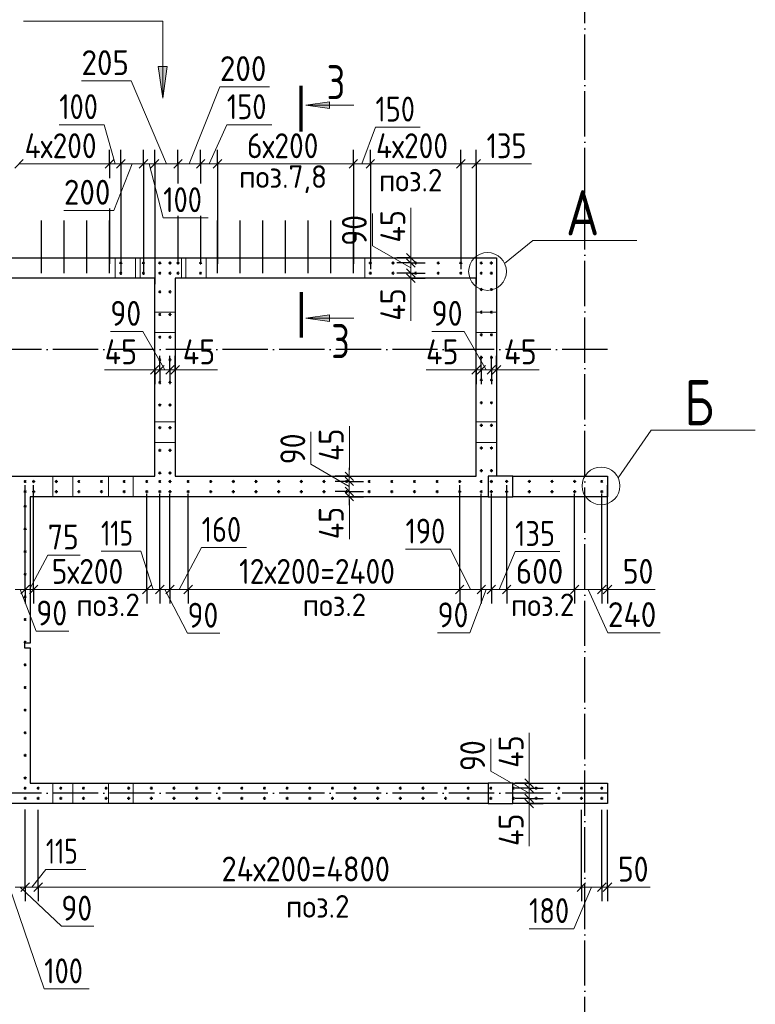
# Model space of a CAD drawing. Header units: millimetres. Extents: x -49773 to 2322955, y -3321 to 58485.
# Tile 249 of 256: x 1023791 to 1030291, y 36389 to 45086. Entities that reach past the tile are written whole.
import ezdxf

# ---------------------------------------------------------------- set-up
doc = ezdxf.new("R2010")
doc.units = ezdxf.units.MM
for name, pattern in [('______11', [500, 400, -50, 0, -50]), ('______2', [270, 200, -70]), ('______5', [1100, 800, -100, 100, -100])]:
    doc.linetypes.add(name, pattern=pattern)
for name, color, linetype, lineweight in [('Standard', 7, 'Continuous', 25), ('Арм.стержн. вертикальными 1', 22, 'Continuous', 35), ('Обозначение разреза_ общее', 7, 'Continuous', 25), ('Размерная линия_ общее', 7, 'Continuous', 13), ('Стена_ общее', 7, 'Continuous', 35)]:
    doc.layers.add(name, color=color, linetype=linetype, lineweight=lineweight)
doc.layers.add('Осевая линия_ общее', color=7, linetype='______5', lineweight=13, true_color=0xa0a0a0)
doc.styles.add('ISOCPEUR', font='txt')

msp = doc.modelspace()

# ---------------------------------------------------------------- hatches: boundary and pattern name
at = {"layer": 'Обозначение разреза_ общее', "linetype": 'Continuous', "lineweight": 13, "transparency": 33554687}
msp.add_hatch(color=7, dxfattribs=at).paths.add_polyline_path([(1025015, 44672.9), (1025055, 44392.9), (1025095, 44672.9)])
for points in [[(1026528.4, 44300.5), (1026318.4, 44330.5), (1026528.4, 44360.5)], [(1026528.4, 42419.1), (1026318.4, 42449.1), (1026528.4, 42479.1)]]:
    msp.add_hatch(color=7, dxfattribs=at).paths.add_polyline_path(points, flags=16)

# ---------------------------------------------------------------- linework, layer by layer
at = {"layer": 'Арм.стержн. вертикальными 1', "color": 4, "linetype": 'Continuous', "lineweight": 25, "transparency": 33554687}
for p, q in [((1023984.6, 42937.5), (1023984.6, 43312.5)), ((1024184.6, 42937.5), (1024184.6, 43312.5)), ((1024384.6, 42937.5), (1024384.6, 43312.5)), ((1024584.6, 42937.5), (1024584.6, 43312.5)), ((1025539.6, 42937.5), (1025539.6, 43312.5)), ((1025739.6, 42937.5), (1025739.6, 43312.5)), ((1025939.6, 42937.5), (1025939.6, 43312.5)), ((1026139.6, 42937.5), (1026139.6, 43312.5)), ((1026339.6, 42937.5), (1026339.6, 43312.5)), ((1026539.6, 42937.5), (1026539.6, 43312.5)), ((1026739.6, 42937.5), (1026739.6, 43312.5)), ((1023984.6, 42847.5), (1023984.6, 43142.5)), ((1024184.6, 42847.5), (1024184.6, 43142.5)), ((1024384.6, 42847.5), (1024384.6, 43142.5)), ((1024584.6, 42847.5), (1024584.6, 43142.5)), ((1025539.6, 42847.5), (1025539.6, 43142.5)), ((1025739.6, 42847.5), (1025739.6, 43142.5)), ((1025939.6, 42847.5), (1025939.6, 43142.5)), ((1026139.6, 42847.5), (1026139.6, 43142.5)), ((1026339.6, 42847.5), (1026339.6, 43142.5)), ((1026539.6, 42847.5), (1026539.6, 43142.5)), ((1026739.6, 42847.5), (1026739.6, 43142.5))]:
    msp.add_line(p, q, dxfattribs=at)
at = {"layer": 'Арм.стержн. вертикальными 1', "color": 4, "linetype": 'Continuous', "lineweight": 50, "transparency": 33554687}
for centre in [(1024684.6, 42937), (1024884.6, 42937), (1025029.6, 42937), (1025119.1, 42937), (1025189.6, 42937), (1025389.6, 42937), (1026889.6, 42937), (1027089.6, 42937), (1027289.6, 42937), (1027489.6, 42937), (1027689.6, 42937), (1027869.6, 42937), (1027959.1, 42937), (1024684.6, 42847.5), (1024884.6, 42847.5), (1025029.6, 42847.5), (1025119.1, 42847.5), (1025189.6, 42847.5), (1025389.6, 42847.5), (1026889.6, 42847.5), (1027089.6, 42847.5), (1027289.6, 42847.5), (1027489.6, 42847.5), (1027689.6, 42847.5), (1027869.6, 42847.5), (1027959.1, 42847.5), (1027870.1, 42702.5), (1027959.6, 42702.5), (1025029.6, 42682), (1025119.1, 42682), (1025029.6, 42482), (1025119.1, 42482), (1027870.1, 42502.5), (1027959.6, 42502.5), (1025029.6, 42282), (1025119.1, 42282), (1027870.1, 42302.5), (1027959.6, 42302.5), (1027870.1, 42102.5), (1027959.6, 42102.5), (1025029.6, 42082), (1025119.1, 42082), (1025029.6, 41882), (1025119.1, 41882), (1027870.1, 41902.5), (1027959.6, 41902.5), (1025029.6, 41682), (1025119.1, 41682), (1027870.1, 41702.5), (1027959.6, 41702.5), (1025029.6, 41482), (1025119.1, 41482), (1027870.1, 41502.5), (1027959.6, 41502.5), (1025029.6, 41282), (1025119.1, 41282), (1027870.1, 41302.5), (1027959.6, 41302.5), (1025029.6, 41082), (1025119.1, 41082), (1027870.1, 41102.5), (1027959.6, 41102.5), (1023839.6, 41006.5), (1023914.6, 41007), (1024114.6, 41007), (1024314.6, 41007), (1024514.6, 41007), (1024714.6, 41007), (1024914.6, 41007), (1025029.6, 41007), (1025119.1, 41007), (1025279.6, 41007), (1025479.6, 41007), (1025679.6, 41007), (1025879.6, 41007), (1026079.6, 41007), (1026279.6, 41007), (1026479.6, 41007), (1026679.6, 41007), (1026879.6, 41007), (1027079.6, 41007), (1027279.6, 41007), (1027479.6, 41007), (1027679.6, 41007), (1027869.6, 41007), (1027959.1, 41007), (1028094.6, 41007.5), (1028294.6, 41007.5), (1028494.6, 41007.5), (1028694.6, 41007.5), (1028934.6, 41007.5), (1023839.6, 40917), (1023914.6, 40917.5), (1024114.6, 40917.5), (1024314.6, 40917.5), (1024514.6, 40917.5), (1024714.6, 40917.5), (1024914.6, 40917.5), (1025029.6, 40917.5), (1025119.1, 40917.5), (1025279.6, 40917.5), (1025479.6, 40917.5), (1025679.6, 40917.5), (1025879.6, 40917.5), (1026079.6, 40917.5), (1026279.6, 40917.5), (1026479.6, 40917.5), (1026679.6, 40917.5), (1026879.6, 40917.5), (1027079.6, 40917.5), (1027279.6, 40917.5), (1027479.6, 40917.5), (1027679.6, 40917.5), (1027869.6, 40917.5), (1027959.1, 40917.5), (1028094.6, 40917.5), (1028294.6, 40917.5), (1028494.6, 40917.5), (1028694.6, 40917.5), (1028934.6, 40917.5), (1023839.6, 40787.5), (1023839.6, 40587.5), (1023839.6, 40387.5), (1023839.6, 40187.5), (1023839.6, 39987.5), (1023839.6, 39787.5), (1023839.6, 39587.5), (1023839.6, 39387.5), (1023839.6, 39187.5), (1023839.6, 38987.5), (1023839.6, 38787.5), (1023839.6, 38587.5), (1023839.6, 38387.5), (1023839.6, 38297.5), (1023954.6, 38297.5), (1024154.6, 38297.5), (1024354.6, 38297.5), (1024554.6, 38297.5), (1024754.6, 38297.5), (1024954.6, 38297.5), (1025154.6, 38297.5), (1025354.6, 38297.5), (1025554.6, 38297.5), (1025754.6, 38297.5), (1025954.6, 38297.5), (1026154.6, 38297.5), (1026354.6, 38297.5), (1026554.6, 38297.5), (1026754.6, 38297.5), (1026954.6, 38297.5), (1027154.6, 38297.5), (1027354.6, 38297.5), (1027554.6, 38297.5), (1027754.6, 38297.5), (1027954.6, 38297.5), (1028154.6, 38297.5), (1028354.6, 38297.5), (1028554.6, 38297.5), (1028754.6, 38297.5), (1028934.6, 38297.5), (1023839.6, 38208), (1023954.6, 38207.5), (1024154.6, 38207.5), (1024354.6, 38207.5), (1024554.6, 38207.5), (1024754.6, 38207.5), (1024954.6, 38207.5), (1025154.6, 38207.5), (1025354.6, 38207.5), (1025554.6, 38207.5), (1025754.6, 38207.5), (1025954.6, 38207.5), (1026154.6, 38207.5), (1026354.6, 38207.5), (1026554.6, 38207.5), (1026754.6, 38207.5), (1026954.6, 38207.5), (1027154.6, 38207.5), (1027354.6, 38207.5), (1027554.6, 38207.5), (1027754.6, 38207.5), (1027954.6, 38207.5), (1028154.6, 38207.5), (1028354.6, 38207.5), (1028554.6, 38207.5), (1028754.6, 38207.5), (1028934.6, 38207.5)]:
    msp.add_circle(centre, 5, dxfattribs=at)
at = {"layer": 'Обозначение разреза_ общее', "color": 7, "linetype": 'Continuous', "lineweight": 13, "transparency": 33554687}
for p, q in [((1025095, 44672.9), (1025015, 44672.9)), ((1025015, 44672.9), (1025055, 44392.9)), ((1025055, 44672.9), (1025055, 44692.9)), ((1025055, 44392.9), (1025095, 44672.9)), ((1025055, 44392.9), (1025055, 44392.9)), ((1025055, 44392.9), (1025055, 44392.9)), ((1025055, 44392.9), (1025055, 44392.9)), ((1026318.4, 44330.5), (1026528.4, 44360.5)), ((1026528.4, 44360.5), (1026528.4, 44300.5)), ((1026318.4, 44330.5), (1026742.4, 44330.5)), ((1026318.4, 44330.5), (1026318.4, 44330.5)), ((1026318.4, 44330.5), (1026318.4, 44330.5)), ((1026318.4, 44330.5), (1026318.4, 44330.5)), ((1026528.4, 44300.5), (1026318.4, 44330.5)), ((1026528.4, 44330.5), (1026543.4, 44330.5)), ((1026318.4, 42449.1), (1026528.4, 42479.1)), ((1026318.4, 42449.1), (1026742.4, 42449.1)), ((1026318.4, 42449.1), (1026318.4, 42449.1)), ((1026318.4, 42449.1), (1026318.4, 42449.1)), ((1026318.4, 42449.1), (1026318.4, 42449.1)), ((1026528.4, 42419.1), (1026318.4, 42449.1)), ((1026528.4, 42479.1), (1026528.4, 42419.1)), ((1026528.4, 42449.1), (1026543.4, 42449.1))]:
    msp.add_line(p, q, dxfattribs=at)
at = {"layer": 'Обозначение разреза_ общее', "color": 7, "linetype": 'Continuous', "lineweight": 70, "transparency": 33554687}
for p, q in [((1026278.4, 44099.8), (1026278.4, 44501.8)), ((1026278.4, 42679.8), (1026278.4, 42277.8))]:
    msp.add_line(p, q, dxfattribs=at)
at = {"layer": 'Обозначение разреза_ общее', "color": 7, "linetype": 'Continuous', "lineweight": 13, "transparency": 33554687}
for points in [[(1023825, 45072.9), (1025055, 45072.9), (1025055, 44392.9)], [(1028076.4, 42931.8), (1028325.8, 43135.6), (1029245.8, 43135.6)], [(1029079.3, 41037.7), (1029371.3, 41459.8), (1030291.3, 41459.8)]]:
    msp.add_lwpolyline(points, dxfattribs=at)
for centre in [(1027925.1, 42861.9), (1028928, 40967.7)]:
    msp.add_circle(centre, 166.7, dxfattribs=at)
at = {"layer": 'Осевая линия_ общее', "color": 253, "linetype": '______11', "lineweight": -3, "true_color": 0xa0a0a0, "transparency": 33554687}
for p, q in [((1028784.6, 31552.5), (1028784.6, 54460.7)), ((1028984.6, 42172.5), (1012752.8, 42172.5)), ((1028984.6, 38252.5), (1012752.8, 38252.5))]:
    msp.add_line(p, q, dxfattribs=at)
at = {"layer": 'Размерная линия_ общее', "color": 7, "linetype": 'Continuous', "lineweight": 13, "transparency": 33554687}
for p, q in [((1024777.1, 44546.5), (1024337.1, 44546.5)), ((1025087.1, 43812.5), (1024777.1, 44546.5)), ((1025289.6, 43812.5), (1025559.9, 44494.1)), ((1025559.9, 44494.1), (1025999.9, 44494.1)), ((1024536.8, 44157.7), (1024140.8, 44157.7)), ((1024634.6, 43812.5), (1024536.8, 44157.7)), ((1025464.6, 43812.5), (1025622.2, 44157.3)), ((1025622.2, 44157.3), (1026018.2, 44157.3)), ((1026814.6, 43812.5), (1026934.5, 44136.3)), ((1026934.5, 44136.3), (1027330.5, 44136.3)), ((1023784.6, 43812.5), (1024584.6, 43812.5)), ((1024584.6, 43812.5), (1024684.6, 43812.5)), ((1024784.6, 43812.5), (1024622, 43402)), ((1024684.6, 43812.5), (1024884.6, 43812.5)), ((1024884.6, 43812.5), (1024984.6, 43812.5)), ((1024934.6, 43812.5), (1025059.7, 43335.8)), ((1024984.6, 43812.5), (1025189.6, 43812.5)), ((1025189.6, 43812.5), (1025389.6, 43812.5)), ((1025389.6, 43812.5), (1025539.6, 43812.5)), ((1025539.6, 43812.5), (1026739.6, 43812.5)), ((1026739.6, 43812.5), (1026889.6, 43812.5)), ((1026889.6, 43812.5), (1027689.6, 43812.5)), ((1027689.6, 43812.5), (1027824.6, 43812.5)), ((1027757.1, 43812.5), (1027916.9, 43812.1)), ((1027824.6, 43812.5), (1027899.6, 43812.5)), ((1027916.9, 43812.1), (1028312.9, 43812.1)), ((1024622, 43402), (1024182, 43402)), ((1027248.1, 43117.5), (1027248.1, 43425.5)), ((1025059.7, 43335.8), (1025455.7, 43335.8)), ((1026908.4, 43088.9), (1026908.4, 43374.9)), ((1027247.8, 42892.7), (1026908.4, 43088.9)), ((1027247.8, 42960), (1027248.1, 43117.5)), ((1027247.8, 42982.5), (1027247.8, 43057.5)), ((1027247.8, 42937.5), (1027247.8, 42982.5)), ((1027247.8, 42848), (1027247.8, 42937.5)), ((1027247.8, 42802.5), (1027247.8, 42848)), ((1027247.8, 42825.2), (1027248.4, 42734.8)), ((1027247.8, 42802.5), (1027247.8, 42727.5)), ((1027248.4, 42734.8), (1027248.4, 42426.8)), ((1024878.2, 42331.8), (1024592.2, 42331.8)), ((1025074.4, 41992.5), (1024878.2, 42331.8)), ((1027718.2, 42331.8), (1027432.2, 42331.8)), ((1027914.4, 41992.5), (1027718.2, 42331.8)), ((1024849.6, 41992.1), (1024541.6, 41992.1)), ((1025007.1, 41992.5), (1024849.6, 41992.1)), ((1024984.6, 41992.5), (1024909.6, 41992.5)), ((1025029.6, 41992.5), (1024984.6, 41992.5)), ((1025119.1, 41992.5), (1025029.6, 41992.5)), ((1025164.6, 41992.5), (1025119.1, 41992.5)), ((1025141.9, 41992.5), (1025232.3, 41991.9)), ((1025164.6, 41992.5), (1025239.6, 41992.5)), ((1025232.3, 41991.9), (1025540.3, 41991.9)), ((1027689.6, 41992.1), (1027381.6, 41992.1)), ((1027847.1, 41992.5), (1027689.6, 41992.1)), ((1027824.6, 41992.5), (1027749.6, 41992.5)), ((1027869.6, 41992.5), (1027824.6, 41992.5)), ((1027959.1, 41992.5), (1027869.6, 41992.5)), ((1028004.6, 41992.5), (1027959.1, 41992.5)), ((1027981.9, 41992.5), (1028072.3, 41991.9)), ((1028004.6, 41992.5), (1028079.6, 41992.5)), ((1028072.3, 41991.9), (1028380.3, 41991.9)), ((1026704.1, 41187.5), (1026704.1, 41495.5)), ((1026364.5, 41158.9), (1026364.5, 41444.9)), ((1026703.8, 40962.7), (1026364.5, 41158.9)), ((1026703.8, 41030), (1026704.1, 41187.5)), ((1026703.8, 41052.5), (1026703.8, 41127.5)), ((1026703.8, 41007.5), (1026703.8, 41052.5)), ((1026703.8, 40918), (1026703.8, 41007.5)), ((1026703.8, 40872.5), (1026703.8, 40918)), ((1026703.8, 40895.2), (1026704.4, 40804.8)), ((1026703.8, 40872.5), (1026703.8, 40797.5)), ((1026704.4, 40804.8), (1026704.4, 40496.8)), ((1023877.1, 40052.8), (1024039.5, 40356.3)), ((1024039.5, 40356.3), (1024325.5, 40356.3)), ((1024862.4, 40389.9), (1024510.4, 40389.9)), ((1024972.1, 40052.8), (1024862.4, 40389.9)), ((1025199.4, 40052.8), (1025399.1, 40423.5)), ((1025399.1, 40423.5), (1025795.1, 40423.5)), ((1027596.6, 40408.8), (1027200.6, 40408.8)), ((1027774.6, 40052.8), (1027596.6, 40408.8)), ((1028026.9, 40052.8), (1028168.6, 40387.2)), ((1028168.6, 40387.2), (1028564.6, 40387.2)), ((1023750.1, 40052.8), (1023839.6, 40052.8)), ((1023794.8, 40052.8), (1023938.1, 39684.8)), ((1023839.6, 40052.8), (1023914.6, 40052.8)), ((1023914.6, 40052.8), (1024914.6, 40052.8)), ((1024914.6, 40052.8), (1025029.6, 40052.8)), ((1025029.6, 40052.8), (1025119.1, 40052.8)), ((1025074.3, 40052.8), (1025274.3, 39665.6)), ((1025119.1, 40052.8), (1025279.6, 40052.8)), ((1025279.6, 40052.8), (1027679.6, 40052.8)), ((1027679.6, 40052.8), (1027869.6, 40052.8)), ((1027914.3, 40052.8), (1027770, 39668.6)), ((1027869.6, 40052.8), (1027959.1, 40052.8)), ((1027959.1, 40052.8), (1028094.6, 40052.8)), ((1028094.6, 40052.8), (1028694.6, 40052.8)), ((1028694.6, 40052.8), (1028934.6, 40052.8)), ((1028814.6, 40052.8), (1028988.1, 39671.2)), ((1028934.6, 40052.8), (1028984.6, 40052.8)), ((1028959.6, 40052.8), (1029120.2, 40053)), ((1028984.6, 40052.8), (1029059.6, 40052.8)), ((1029120.2, 40053), (1029406.2, 40053)), ((1023938.1, 39684.8), (1024224.1, 39684.8)), ((1025274.3, 39665.6), (1025560.3, 39665.6)), ((1027770, 39668.6), (1027484, 39668.6)), ((1028988.1, 39671.2), (1029450.1, 39671.2)), ((1027953.6, 38448.9), (1027953.6, 38734.9)), ((1028293.3, 38477.5), (1028293.3, 38785.5)), ((1028292.9, 38252.7), (1027953.6, 38448.9)), ((1028292.9, 38320), (1028293.3, 38477.5)), ((1028292.9, 38342.5), (1028292.9, 38417.5)), ((1028292.9, 38297.5), (1028292.9, 38342.5)), ((1028292.9, 38208), (1028292.9, 38297.5)), ((1028292.9, 38162.5), (1028292.9, 38208)), ((1028292.9, 38185.2), (1028293.5, 38094.8)), ((1028292.9, 38162.5), (1028292.9, 38087.5)), ((1028293.5, 38094.8), (1028293.5, 37786.8)), ((1023897.1, 37424), (1024022.3, 37580.9)), ((1024022.3, 37580.9), (1024374.3, 37580.9)), ((1023699.8, 37424), (1024008.3, 36524)), ((1023750.1, 37424), (1023839.6, 37424)), ((1023794.8, 37424), (1024159.4, 37078.1)), ((1023839.6, 37424), (1023954.6, 37424)), ((1023954.6, 37424), (1028754.6, 37424)), ((1028844.6, 37424), (1028687.9, 37056.4)), ((1028754.6, 37424), (1028934.6, 37424)), ((1028934.6, 37424), (1028984.6, 37424)), ((1028959.6, 37424), (1029077.2, 37422.6)), ((1028984.6, 37424), (1029059.6, 37424)), ((1029077.2, 37422.6), (1029363.2, 37422.6)), ((1024159.4, 37078.1), (1024445.4, 37078.1)), ((1028687.9, 37056.4), (1028291.9, 37056.4)), ((1024008.3, 36524), (1024404.3, 36524))]:
    msp.add_line(p, q, dxfattribs=at)
at = {"layer": 'Размерная линия_ общее', "color": 253, "linetype": 'Continuous', "lineweight": -3, "true_color": 0xa0a0a0, "transparency": 33554687}
for p, q in [((1024584.6, 43812.5), (1024584.6, 43937.5)), ((1024684.6, 43812.5), (1024684.6, 43937.5)), ((1024884.6, 43812.5), (1024884.6, 43937.5)), ((1024984.6, 43812.5), (1024984.6, 43937.5)), ((1025189.6, 43812.5), (1025189.6, 43937.5)), ((1025389.6, 43812.5), (1025389.6, 43937.5)), ((1025539.6, 43812.5), (1025539.6, 43937.5)), ((1026739.6, 43812.5), (1026739.6, 43937.5)), ((1026889.6, 43812.5), (1026889.6, 43937.5)), ((1027689.6, 43812.5), (1027689.6, 43937.5)), ((1027824.6, 43812.5), (1027824.6, 43937.5)), ((1024584.6, 43812.5), (1024584.6, 43687.5)), ((1024584.6, 43812.5), (1024584.6, 43705)), ((1024684.6, 43812.5), (1024684.6, 43687.5)), ((1024884.6, 43812.5), (1024884.6, 43687.5)), ((1024984.6, 43812.5), (1024984.6, 43687.5)), ((1025189.6, 43812.5), (1025189.6, 43687.5)), ((1025189.6, 43812.5), (1025189.6, 43638.8)), ((1025389.6, 43812.5), (1025389.6, 43687.5)), ((1025389.6, 43812.5), (1025389.6, 43638.8)), ((1025539.6, 43812.5), (1025539.6, 43687.5)), ((1025539.6, 43812.5), (1025539.6, 42928.8)), ((1026739.6, 43812.5), (1026739.6, 43687.5)), ((1026739.6, 43812.5), (1026739.6, 42928.8)), ((1026889.6, 43812.5), (1026889.6, 43687.5)), ((1026889.6, 43812.5), (1026889.6, 42883.3)), ((1027689.6, 43812.5), (1027689.6, 43687.5)), ((1027689.6, 43812.5), (1027689.6, 42883.3)), ((1027824.6, 43812.5), (1027824.6, 43687.5)), ((1027824.6, 43812.5), (1027824.6, 42748.8)), ((1024584.6, 43419), (1024584.6, 42928.8)), ((1025189.6, 43352.8), (1025189.6, 42937)), ((1025389.6, 43352.8), (1025389.6, 42937)), ((1027247.8, 42982.5), (1027122.8, 42982.5)), ((1027247.8, 42982.5), (1027372.8, 42982.5)), ((1027247.8, 42937.5), (1027122.8, 42937.5)), ((1027247.8, 42937.5), (1027372.8, 42937.5)), ((1027247.8, 42937.5), (1027281.5, 42937.5)), ((1027247.8, 42848), (1027122.8, 42848)), ((1027247.8, 42802.5), (1027122.8, 42802.5)), ((1027247.8, 42848), (1027372.8, 42848)), ((1027247.8, 42848), (1027281.5, 42848)), ((1027247.8, 42802.5), (1027372.8, 42802.5)), ((1024984.6, 41992.5), (1024984.6, 42117.5)), ((1025029.6, 41992.5), (1025029.6, 42117.5)), ((1025119.1, 41992.5), (1025119.1, 42117.5)), ((1025164.6, 41992.5), (1025164.6, 42117.5)), ((1027824.6, 41992.5), (1027824.6, 42117.5)), ((1027869.6, 41992.5), (1027869.6, 42117.5)), ((1027959.1, 41992.5), (1027959.1, 42117.5)), ((1028004.6, 41992.5), (1028004.6, 42117.5)), ((1024984.6, 41992.5), (1024984.6, 41867.5)), ((1025029.6, 41992.5), (1025029.6, 41867.5)), ((1025029.6, 41992.5), (1025029.6, 41958.8)), ((1025119.1, 41992.5), (1025119.1, 41867.5)), ((1025119.1, 41992.5), (1025119.1, 41958.8)), ((1025164.6, 41992.5), (1025164.6, 41867.5)), ((1027824.6, 41992.5), (1027824.6, 41867.5)), ((1027869.6, 41992.5), (1027869.6, 41867.5)), ((1027869.6, 41992.5), (1027869.6, 41958.8)), ((1027959.1, 41992.5), (1027959.1, 41867.5)), ((1027959.1, 41992.5), (1027959.1, 41958.8)), ((1028004.6, 41992.5), (1028004.6, 41867.5)), ((1026703.8, 41052.5), (1026578.8, 41052.5)), ((1026703.8, 41052.5), (1026828.8, 41052.5)), ((1026703.8, 41007.5), (1026578.8, 41007.5)), ((1026703.8, 41007.5), (1026828.8, 41007.5)), ((1026703.8, 41007.5), (1026737.5, 41007.5)), ((1026703.8, 40918), (1026578.8, 40918)), ((1026703.8, 40918), (1026828.8, 40918)), ((1026703.8, 40918), (1026737.5, 40918)), ((1026703.8, 40872.5), (1026578.8, 40872.5)), ((1026703.8, 40872.5), (1026828.8, 40872.5)), ((1023839.6, 40052.8), (1023839.6, 40177.8)), ((1023914.6, 40052.8), (1023914.6, 40177.8)), ((1024914.6, 40052.8), (1024914.6, 40177.8)), ((1025029.6, 40052.8), (1025029.6, 40177.8)), ((1025119.1, 40052.8), (1025119.1, 40177.8)), ((1025279.6, 40052.8), (1025279.6, 40177.8)), ((1027679.6, 40052.8), (1027679.6, 40177.8)), ((1027869.6, 40052.8), (1027869.6, 40177.8)), ((1027959.1, 40052.8), (1027959.1, 40177.8)), ((1028094.6, 40052.8), (1028094.6, 40177.8)), ((1028694.6, 40052.8), (1028694.6, 40177.8)), ((1028934.6, 40052.8), (1028934.6, 40177.8)), ((1028984.6, 40052.8), (1028984.6, 40177.8)), ((1023839.6, 40052.8), (1023839.6, 39927.8)), ((1023914.6, 40052.8), (1023914.6, 39927.8)), ((1024914.6, 40052.8), (1024914.6, 39927.8)), ((1025029.6, 40052.8), (1025029.6, 39927.8)), ((1025119.1, 40052.8), (1025119.1, 39927.8)), ((1025279.6, 40052.8), (1025279.6, 39927.8)), ((1027679.6, 40052.8), (1027679.6, 39927.8)), ((1027869.6, 40052.8), (1027869.6, 39927.8)), ((1027959.1, 40052.8), (1027959.1, 39927.8)), ((1028094.6, 40052.8), (1028094.6, 39927.8)), ((1028694.6, 40052.8), (1028694.6, 39927.8)), ((1028934.6, 40052.8), (1028934.6, 39927.8)), ((1028984.6, 40052.8), (1028984.6, 39927.8)), ((1028292.9, 38342.5), (1028167.9, 38342.5)), ((1028292.9, 38297.5), (1028167.9, 38297.5)), ((1028292.9, 38342.5), (1028417.9, 38342.5)), ((1028292.9, 38297.5), (1028417.9, 38297.5)), ((1028292.9, 38297.5), (1028326.6, 38297.5)), ((1028292.9, 38208), (1028167.9, 38208)), ((1028292.9, 38208), (1028417.9, 38208)), ((1028292.9, 38208), (1028326.6, 38208)), ((1028292.9, 38162.5), (1028167.9, 38162.5)), ((1028292.9, 38162.5), (1028417.9, 38162.5)), ((1023839.6, 37424), (1023839.6, 37549)), ((1023954.6, 37424), (1023954.6, 37549)), ((1028754.6, 37424), (1028754.6, 37549)), ((1028934.6, 37424), (1028934.6, 37549)), ((1028984.6, 37424), (1028984.6, 37549)), ((1023839.6, 37424), (1023839.6, 37299)), ((1023954.6, 37424), (1023954.6, 37299)), ((1028754.6, 37424), (1028754.6, 37299)), ((1028934.6, 37424), (1028934.6, 37299)), ((1028984.6, 37424), (1028984.6, 37299))]:
    msp.add_line(p, q, dxfattribs=at)
at = {"layer": 'Размерная линия_ общее', "color": 7, "linetype": 'Continuous', "lineweight": 25, "transparency": 33554687}
for p, q in [((1023747.1, 43775), (1023822.1, 43850)), ((1024547.1, 43775), (1024622.1, 43850)), ((1024647.1, 43775), (1024722.1, 43850)), ((1024847.1, 43775), (1024922.1, 43850)), ((1024947.1, 43775), (1025022.1, 43850)), ((1025152.1, 43775), (1025227.1, 43850)), ((1025352.1, 43775), (1025427.1, 43850)), ((1025502.1, 43775), (1025577.1, 43850)), ((1026702.1, 43775), (1026777.1, 43850)), ((1026852.1, 43775), (1026927.1, 43850)), ((1027652.1, 43775), (1027727.1, 43850)), ((1027787.1, 43775), (1027862.1, 43850)), ((1027285.3, 42945), (1027210.3, 43020)), ((1027285.3, 42900), (1027210.3, 42975)), ((1027285.3, 42810.5), (1027210.3, 42885.5)), ((1027285.3, 42765), (1027210.3, 42840)), ((1025022.1, 42030), (1024947.1, 41955)), ((1025067.1, 42030), (1024992.1, 41955)), ((1025156.6, 42030), (1025081.6, 41955)), ((1025202.1, 42030), (1025127.1, 41955)), ((1027862.1, 42030), (1027787.1, 41955)), ((1027907.1, 42030), (1027832.1, 41955)), ((1027996.6, 42030), (1027921.6, 41955)), ((1028042.1, 42030), (1027967.1, 41955)), ((1026741.3, 41015), (1026666.3, 41090)), ((1026741.3, 40970), (1026666.3, 41045)), ((1026741.3, 40880.5), (1026666.3, 40955.5)), ((1026741.3, 40835), (1026666.3, 40910)), ((1023802.1, 40015.3), (1023877.1, 40090.3)), ((1023877.1, 40015.3), (1023952.1, 40090.3)), ((1024877.1, 40015.3), (1024952.1, 40090.3)), ((1024992.1, 40015.3), (1025067.1, 40090.3)), ((1025081.6, 40015.3), (1025156.6, 40090.3)), ((1025242.1, 40015.3), (1025317.1, 40090.3)), ((1027642.1, 40015.3), (1027717.1, 40090.3)), ((1027832.1, 40015.3), (1027907.1, 40090.3)), ((1027921.6, 40015.3), (1027996.6, 40090.3)), ((1028057.1, 40015.3), (1028132.1, 40090.3)), ((1028657.1, 40015.3), (1028732.1, 40090.3)), ((1028897.1, 40015.3), (1028972.1, 40090.3)), ((1028947.1, 40015.3), (1029022.1, 40090.3)), ((1028330.4, 38305), (1028255.4, 38380)), ((1028330.4, 38260), (1028255.4, 38335)), ((1028330.4, 38170.5), (1028255.4, 38245.5)), ((1028330.4, 38125), (1028255.4, 38200)), ((1023802.1, 37386.5), (1023877.1, 37461.5)), ((1023917.1, 37386.5), (1023992.1, 37461.5)), ((1028717.1, 37386.5), (1028792.1, 37461.5)), ((1028897.1, 37386.5), (1028972.1, 37461.5)), ((1028947.1, 37386.5), (1029022.1, 37461.5))]:
    msp.add_line(p, q, dxfattribs=at)
at = {"layer": 'Размерная линия_ общее', "color": 253, "linetype": 'Continuous', "lineweight": -3, "true_color": 0xa0a0a0, "transparency": 33554687}
for points in [[(1024684.6, 43812.5), (1024684.6, 43426.5), (1024684.6, 43426.5), (1024684.6, 42833.3)], [(1024884.6, 43812.5), (1024884.6, 43383.4), (1024884.6, 43383.4), (1024884.6, 42833.3)], [(1024984.6, 43812.5), (1024984.6, 43361.9), (1024984.6, 43361.9), (1024984.6, 42748.8)], [(1027247.8, 42982.5), (1027231.2, 42982.5), (1027231.2, 42982.5), (1027221, 42982.5)], [(1027247.8, 42802.5), (1027231.2, 42802.5), (1027231.2, 42802.5), (1027221, 42802.5)], [(1024984.6, 41992.5), (1024984.6, 42009), (1024984.6, 42009), (1024984.6, 42019.3)], [(1025164.6, 41992.5), (1025164.6, 42008.9), (1025164.6, 42008.9), (1025164.6, 42019.3)], [(1027824.6, 41992.5), (1027824.6, 42009), (1027824.6, 42009), (1027824.6, 42019.3)], [(1028004.6, 41992.5), (1028004.6, 42008.9), (1028004.6, 42008.9), (1028004.6, 42019.3)], [(1026703.8, 41052.5), (1026687.2, 41052.5), (1026687.2, 41052.5), (1026677, 41052.5)], [(1023839.6, 40052.8), (1023839.6, 40069.8), (1023839.6, 40069.8), (1023839.6, 40069.8), (1023839.6, 40069.8), (1023839.6, 40069.8), (1023839.6, 40069.8), (1023839.6, 40069.8), (1023839.6, 40069.8), (1023839.6, 40128.7), (1023839.6, 40128.7), (1023839.6, 40146.7), (1023839.6, 40146.7), (1023839.6, 40209), (1023839.6, 40209), (1023839.6, 40268.7), (1023839.6, 40268.7), (1023839.6, 40326.6), (1023839.6, 40326.6), (1023839.6, 40973.3)], [(1023914.6, 40052.8), (1023914.6, 40069.8), (1023914.6, 40069.8), (1023914.6, 40069.8), (1023914.6, 40069.8), (1023914.6, 40069.8), (1023914.6, 40069.8), (1023914.6, 40069.8), (1023914.6, 40069.8), (1023914.6, 40133.5), (1023914.6, 40133.5), (1023914.6, 40153), (1023914.6, 40153), (1023914.6, 40220.4), (1023914.6, 40220.4), (1023914.6, 40285), (1023914.6, 40285), (1023914.6, 40347.6), (1023914.6, 40347.6), (1023914.6, 40973.8)], [(1027679.6, 40052.8), (1027679.6, 40069.8), (1027679.6, 40069.8), (1027679.6, 40069.9), (1027679.6, 40069.9), (1027679.6, 40375), (1027679.6, 40375), (1027679.6, 40973.8)], [(1028094.6, 40052.8), (1028094.6, 40069.8), (1028094.6, 40069.8), (1028094.6, 40069.9), (1028094.6, 40069.9), (1028094.6, 40401.6), (1028094.6, 40401.6), (1028094.6, 40973.8)], [(1028984.6, 40052.8), (1028984.6, 40070), (1028984.6, 40070), (1028984.6, 40973.8)], [(1024914.6, 40052.8), (1024914.6, 40069.8), (1024914.6, 40069.8), (1024914.6, 40069.8), (1024914.6, 40069.8), (1024914.6, 40069.8), (1024914.6, 40069.8), (1024914.6, 40197.6), (1024914.6, 40197.6), (1024914.6, 40236.9), (1024914.6, 40236.9), (1024914.6, 40372), (1024914.6, 40372), (1024914.6, 40897.5)], [(1025029.6, 40052.8), (1025029.6, 40069.8), (1025029.6, 40069.8), (1025029.6, 40069.8), (1025029.6, 40069.8), (1025029.6, 40069.8), (1025029.6, 40069.8), (1025029.6, 40205), (1025029.6, 40205), (1025029.6, 40246.5), (1025029.6, 40246.5), (1025029.6, 40389.5), (1025029.6, 40389.5), (1025029.6, 40897.5)], [(1025119.1, 40052.8), (1025119.1, 40069.8), (1025119.1, 40069.8), (1025119.1, 40069.8), (1025119.1, 40069.8), (1025119.1, 40069.8), (1025119.1, 40069.8), (1025119.1, 40210.7), (1025119.1, 40210.7), (1025119.1, 40254), (1025119.1, 40254), (1025119.1, 40403), (1025119.1, 40403), (1025119.1, 40897.5)], [(1025279.6, 40052.8), (1025279.6, 40069.8), (1025279.6, 40069.8), (1025279.6, 40069.8), (1025279.6, 40069.8), (1025279.6, 40069.8), (1025279.6, 40069.8), (1025279.6, 40221), (1025279.6, 40221), (1025279.6, 40267.5), (1025279.6, 40267.5), (1025279.6, 40427.4), (1025279.6, 40427.4), (1025279.6, 40897.5)], [(1027869.6, 40052.8), (1027869.6, 40069.8), (1027869.6, 40069.8), (1027869.6, 40069.9), (1027869.6, 40069.9), (1027869.6, 40387.1), (1027869.6, 40387.1), (1027869.6, 40897.5)], [(1027959.1, 40052.8), (1027959.1, 40069.8), (1027959.1, 40069.8), (1027959.1, 40069.9), (1027959.1, 40069.9), (1027959.1, 40392.9), (1027959.1, 40392.9), (1027959.1, 40897.5)], [(1028694.6, 40052.8), (1028694.6, 40069.9), (1028694.6, 40069.9), (1028694.6, 40897.5)], [(1028934.6, 40052.8), (1028934.6, 40070), (1028934.6, 40070), (1028934.6, 40897.5)], [(1026703.8, 40872.5), (1026687.3, 40872.5), (1026687.3, 40872.5), (1026677, 40872.5)], [(1028292.9, 38342.5), (1028276.3, 38342.5), (1028276.3, 38342.5), (1028266.1, 38342.5)], [(1023839.6, 37424), (1023839.6, 37441.2), (1023839.6, 37441.2), (1023839.6, 37441.3), (1023839.6, 37441.3), (1023839.6, 37579.2), (1023839.6, 37579.2), (1023839.6, 38108)], [(1023954.6, 37424), (1023954.6, 37441.1), (1023954.6, 37441.1), (1023954.6, 37441.3), (1023954.6, 37441.3), (1023954.6, 37593.6), (1023954.6, 37593.6), (1023954.6, 38107.5)], [(1028292.9, 38162.5), (1028276.4, 38162.5), (1028276.4, 38162.5), (1028266.1, 38162.5)], [(1028754.6, 37424), (1028754.6, 37439.7), (1028754.6, 37439.7), (1028754.6, 38107.5)], [(1028934.6, 37424), (1028934.6, 37439.6), (1028934.6, 37439.6), (1028934.6, 38107.5)], [(1028984.6, 37424), (1028984.6, 37439.6), (1028984.6, 37439.6), (1028984.6, 38107.5)]]:
    msp.add_lwpolyline(points, dxfattribs=at)
at = {"layer": 'Стена_ общее', "color": 7, "linetype": 'Continuous', "lineweight": 25, "transparency": 33554687}
for p, q in [((1023384.6, 42982.5), (1028004.6, 42982.5)), ((1028004.6, 42982.5), (1028004.6, 42802.5)), ((1024984.6, 42802.5), (1023384.6, 42802.5)), ((1024984.6, 41052.5), (1024984.6, 42802.5)), ((1025164.6, 42802.5), (1025164.6, 41052.5)), ((1027824.6, 42802.5), (1025164.6, 42802.5)), ((1027824.6, 41052.5), (1027824.6, 42802.5)), ((1028004.6, 42802.5), (1028004.6, 41052.5)), ((1023384.6, 41052.5), (1024984.6, 41052.5)), ((1025164.6, 41052.5), (1027824.6, 41052.5)), ((1028004.6, 41052.5), (1027929.6, 41052.5)), ((1027929.6, 41052.5), (1027929.6, 40872.5)), ((1028149.6, 41052.5), (1028004.6, 41052.5)), ((1028149.6, 40872.5), (1028149.6, 41052.5)), ((1028149.6, 41052.5), (1028984.6, 41052.5)), ((1028984.6, 41052.5), (1028984.6, 40872.5)), ((1023884.6, 40872.5), (1023884.6, 39577.5)), ((1027929.6, 40872.5), (1023884.6, 40872.5)), ((1027929.6, 40872.5), (1028149.6, 40872.5)), ((1028984.6, 40872.5), (1028149.6, 40872.5)), ((1023834.6, 39577.5), (1023834.6, 39537.5)), ((1023884.6, 39577.5), (1023834.6, 39577.5)), ((1023834.6, 39537.5), (1023884.6, 39537.5)), ((1023884.6, 39537.5), (1023884.6, 38342.5)), ((1023884.6, 38342.5), (1027929.6, 38342.5)), ((1027929.6, 38342.5), (1027929.6, 38162.5)), ((1028149.6, 38342.5), (1027929.6, 38342.5)), ((1028149.6, 38162.5), (1028149.6, 38342.5)), ((1028149.6, 38342.5), (1028984.6, 38342.5)), ((1028984.6, 38342.5), (1028984.6, 38162.5)), ((1027929.6, 38162.5), (1023204.6, 38162.5)), ((1027929.6, 38162.5), (1028149.6, 38162.5)), ((1028984.6, 38162.5), (1028149.6, 38162.5))]:
    msp.add_line(p, q, dxfattribs=at)
at = {"layer": 'Стена_ общее', "color": 253, "linetype": '______2', "lineweight": 18, "true_color": 0xababab, "transparency": 33554687}
for p, q in [((1024634.6, 42802.5), (1024634.6, 42982.5)), ((1024814.4, 42982.5), (1024814.4, 42802.5)), ((1024854.4, 42802.5), (1024854.4, 42982.5)), ((1025219.6, 42982.5), (1025219.6, 42802.5)), ((1025259.6, 42802.5), (1025259.6, 42982.5)), ((1025439.6, 42982.5), (1025439.6, 42802.5)), ((1026839.6, 42802.5), (1026839.6, 42982.5)), ((1025259.6, 42802.5), (1025439.6, 42802.5)), ((1025164.6, 42502.5), (1024984.6, 42502.5)), ((1028004.6, 42502.5), (1027824.6, 42502.5)), ((1024984.6, 42322.5), (1025164.6, 42322.5)), ((1027824.6, 42322.5), (1028004.6, 42322.5)), ((1025164.6, 41532.5), (1024984.6, 41532.5)), ((1028004.6, 41532.5), (1027824.6, 41532.5)), ((1024984.6, 41352.5), (1025164.6, 41352.5)), ((1027824.6, 41352.5), (1028004.6, 41352.5)), ((1024084.6, 41052.5), (1024084.6, 40872.5)), ((1024259.6, 40872.5), (1024259.6, 41052.5)), ((1024574.6, 41052.5), (1024574.6, 40872.5)), ((1024794.6, 40872.5), (1024794.6, 41052.5)), ((1024084.6, 38342.5), (1024084.6, 38162.5)), ((1024259.6, 38162.5), (1024259.6, 38342.5)), ((1024574.6, 38342.5), (1024574.6, 38162.5)), ((1024794.6, 38162.5), (1024794.6, 38342.5))]:
    msp.add_line(p, q, dxfattribs=at)

# ---------------------------------------------------------------- texts
at = {"layer": 'Standard', "color": 7, "linetype": 'Continuous', "lineweight": 18, "transparency": 33554687, "char_height": 200, "attachment_point": 7, "style": 'ISOCPEUR'}
for s, insert, width in [('\\W0.95;поз.7,8', (1025729, 43553.5), 914.56), ('\\W0.94;поз.2', (1026965.2, 43568.7), 703.224), ('\\W0.94;поз.2', (1024291.6, 39817.4), 703.231), ('\\W0.94;поз.2', (1026291.6, 39817.4), 703.231), ('\\W0.94;поз.2', (1028131.6, 39817.4), 703.224), ('\\W0.94;поз.2', (1026144, 37153.8), 703.224)]:
    msp.add_mtext(s, dxfattribs=dict(at, insert=insert, width=width))
at = {"layer": 'Обозначение разреза_ общее', "color": 7, "linetype": 'Continuous', "lineweight": 25, "transparency": 33554687, "char_height": 300, "width": 326.407, "attachment_point": 7, "style": 'ISOCPEUR'}
for insert in [(1026503, 44383.9), (1026543.9, 42096.7)]:
    msp.add_mtext('\\W0.78;3', dxfattribs=dict(at, insert=insert))
at = {"layer": 'Обозначение разреза_ общее', "color": 7, "linetype": 'Continuous', "lineweight": 35, "transparency": 33554687, "char_height": 400, "attachment_point": 7, "style": 'ISOCPEUR'}
for s, insert, width in [('\\W0.82;А', (1028617.9, 43179.7), 523.535), ('\\W0.80;Б', (1029663.4, 41503.9), 479.773)]:
    msp.add_mtext(s, dxfattribs=dict(at, insert=insert, width=width))
at = {"layer": 'Размерная линия_ общее', "color": 7, "linetype": 'Continuous', "lineweight": 25, "transparency": 33554687, "char_height": 220, "attachment_point": 7, "style": 'ISOCPEUR'}
for s, insert, width in [('\\W0.91;205', (1024337.1, 44596.5), 561.981), ('\\W0.91;200', (1025559.9, 44544.1), 561.988), ('\\W0.83;100', (1024140.8, 44207.7), 508.571), ('\\W0.83;150', (1025622.2, 44207.3), 508.571), ('\\W0.83;150', (1026934.5, 44186.3), 508.571), ('\\W0.86;4х200', (1023834.6, 43862.5), 814.158), ('\\W0.86;6х200', (1025799.6, 43862.5), 793.957), ('\\W0.86;4х200', (1026939.6, 43862.5), 814.151), ('\\W0.83;135', (1027916.9, 43862.1), 508.571), ('\\W0.91;200', (1024182, 43452), 561.981), ('\\W0.83;100', (1025059.7, 43385.8), 508.571), ('\\W0.87;90', (1024592.2, 42381.8), 403.932), ('\\W0.87;90', (1027432.2, 42381.8), 403.924), ('\\W0.88;45', (1024541.6, 42042.1), 426.797), ('\\W0.88;45', (1025232.3, 42041.9), 426.789), ('\\W0.88;45', (1027381.6, 42042.1), 426.789), ('\\W0.88;45', (1028072.3, 42041.9), 426.797), ('\\W0.87;75', (1024039.5, 40406.3), 403.94), ('\\W0.74;115', (1024510.4, 40439.9), 455.155), ('\\W0.83;160', (1025399.1, 40473.5), 508.571), ('\\W0.83;190', (1027200.6, 40458.8), 508.571), ('\\W0.83;135', (1028168.6, 40437.2), 508.571), ('\\W0.86;5х200', (1024074.6, 40102.8), 793.964), ('\\W0.86;12х200=2400', (1025729.6, 40102.8), 1613.86), ('\\W0.91;600', (1028174.6, 40102.8), 561.981), ('\\W0.87;50', (1029120.2, 40103), 403.924), ('\\W0.87;90', (1023938.1, 39734.8), 403.924), ('\\W0.87;90', (1025274.3, 39715.6), 403.932), ('\\W0.87;90', (1027484, 39718.6), 403.924), ('\\W0.92;240', (1028988.1, 39721.2), 584.431), ('\\W0.74;115', (1024022.3, 37630.9), 455.155), ('\\W0.89;24х200=4800', (1025574.6, 37474), 1676.318), ('\\W0.87;50', (1029077.2, 37472.6), 403.924), ('\\W0.87;90', (1024159.4, 37128.1), 403.94), ('\\W0.83;180', (1028291.9, 37106.5), 508.571), ('\\W0.83;100', (1024008.3, 36574), 508.571)]:
    msp.add_mtext(s, dxfattribs=dict(at, insert=insert, width=width))
at = {"layer": 'Размерная линия_ общее', "color": 7, "linetype": 'Continuous', "lineweight": 25, "transparency": 33554687, "char_height": 220, "attachment_point": 7, "rotation": 90, "style": 'ISOCPEUR'}
for s, insert, width in [('\\W0.87;90', (1026858.4, 43088.9), 403.924), ('\\W0.88;45', (1027198.1, 43117.5), 426.797), ('\\W0.88;45', (1027198.4, 42426.8), 426.797), ('\\W0.87;90', (1026314.5, 41158.9), 403.932), ('\\W0.88;45', (1026654.2, 41187.5), 426.789), ('\\W0.88;45', (1026654.4, 40496.8), 426.797), ('\\W0.87;90', (1027903.6, 38448.9), 403.924), ('\\W0.88;45', (1028243.3, 38477.5), 426.789), ('\\W0.88;45', (1028243.5, 37786.8), 426.797)]:
    msp.add_mtext(s, dxfattribs=dict(at, insert=insert, width=width))

doc.saveas('drawing.dxf')
